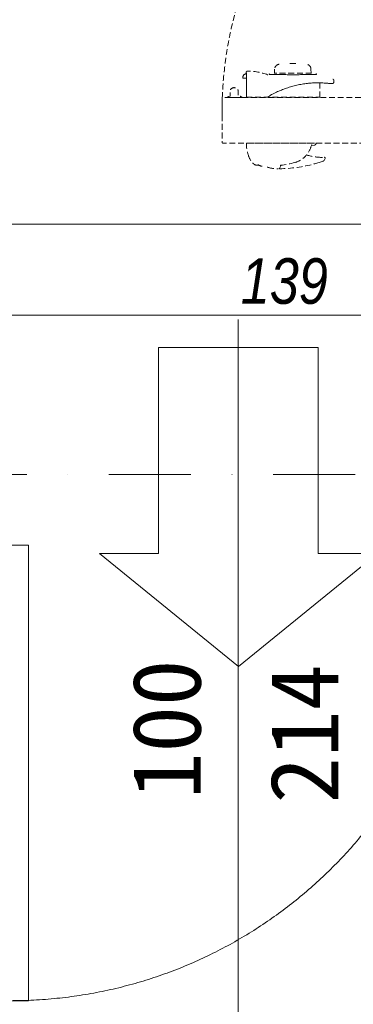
# Model space of a CAD drawing. Header units: millimetres. Extents: x -19278 to 18011, y -32369 to 41467.
# Tile 12 of 64: x -7061 to -6329, y 1727 to 3888. Entities that reach past the tile are written whole.
import ezdxf
from ezdxf.xclip import XClip

# ---------------------------------------------------------------- set-up
doc = ezdxf.new("R2010")
doc.units = ezdxf.units.MM
doc.header["$MEASUREMENT"] = 0
doc.header["$XCLIPFRAME"] = 0
doc.linetypes.add('DASHED', pattern=[19.05, 12.7, -6.35])
doc.linetypes.add('Kropki i Kreski', pattern=[360, 180, -90, 0, -90])
doc.layers.add('2D - Rysunki i Obrazki', color=7, linetype='Continuous')
doc.layers.add('PT.A.01_1_Drzwi ArchiCAD_Nr_pióra__3_Nr_pióra__24', color=7, linetype='Continuous', lineweight=18, true_color=0xff6600)
doc.layers.add('PT.A.01_1_Wnętrze - umeblowanie_Nr_pióra__70_Nr_pióra__3', color=7, linetype='Continuous', lineweight=18, true_color=0x00bfbf)
for name, color, linetype, lineweight in [('PT.A.01_1_Osie_Nr_pióra__101_Nr_pióra__252', 252, 'Continuous', 18), ('PT.A.01_1_Wnętrze - umeblowanie_Nr_pióra__101_Nr_pióra__252', 252, 'Continuous', 18), ('PT.A.01_1_Wymiarowanie_Nr_pióra__40_Nr_pióra__7', 7, 'Continuous', 18), ('PT.A.01_1_Znaczniki drzwi ArchiCADa_Nr_pióra__201_Nr_pióra__7', 7, 'Continuous', 18)]:
    doc.layers.add(name, color=color, linetype=linetype, lineweight=lineweight)
doc.styles.add('GENERATED_STYLE_1', font='txt')
doc.styles.add('GENERATED_STYLE_6', font='txt')

# ---------------------------------------------------------------- blocks, each defined once
blk = doc.blocks.new('Rysunek_1_1', base_point=(2114.4, 3072.6))
at = {"layer": 'PT.A.01_1_Drzwi ArchiCAD_Nr_pióra__3_Nr_pióra__24', "linetype": 'Continuous'}
for p, q in [((-7081.4, 2734.5), (-7041.4, 2734.5)), ((-7041.4, 2734.5), (-7041.4, 1734.5)), ((-7041.4, 1734.5), (-7081.4, 1734.5))]:
    blk.add_line(p, q, dxfattribs=at)
blk.add_arc((-7081.4, 2734.5), 1000, 270, 0, dxfattribs=at)
at = {"layer": 'PT.A.01_1_Osie_Nr_pióra__101_Nr_pióra__252', "linetype": 'Kropki i Kreski'}
blk.add_line((-18028.2, 2889.5), (370.6, 2889.5), dxfattribs=at)
at = {"layer": 'PT.A.01_1_Wnętrze - umeblowanie_Nr_pióra__101_Nr_pióra__252', "linetype": 'Continuous', "flags": 128}
blk.add_lwpolyline([(-6406, 3168.1), (-6756, 3168.1), (-6756, 2716), (-6886, 2716), (-6581, 2468.1), (-6276, 2716), (-6406, 2716)], close=True, dxfattribs=at)
at = {"layer": 'PT.A.01_1_Wnętrze - umeblowanie_Nr_pióra__70_Nr_pióra__3', "linetype": 'DASHED'}
for p, q in [((-6468.1, 3791.5), (-6455.2, 3791.5)), ((-6468.1, 3791.5), (-6455.2, 3791.5)), ((-6563.7, 3772), (-6563.7, 3770)), ((-6563.7, 3772), (-6563.7, 3770)), ((-6563.7, 3770), (-6563.2, 3770)), ((-6563.7, 3770), (-6563.2, 3770)), ((-6563.4, 3717.5), (-6563.2, 3769.1)), ((-6563.4, 3717.5), (-6563.2, 3769.1)), ((-6563.2, 3770), (-6563.2, 3770)), ((-6563.2, 3770), (-6563.2, 3769.8)), ((-6563.2, 3770), (-6563.2, 3770)), ((-6563.2, 3770), (-6563.2, 3769.8)), ((-6563.2, 3769.8), (-6563.2, 3769.6)), ((-6563.2, 3769.8), (-6563.2, 3769.6)), ((-6563.2, 3769.6), (-6563.2, 3769.2)), ((-6563.2, 3769.6), (-6563.2, 3769.2)), ((-6563.2, 3769.2), (-6563.2, 3769.1)), ((-6563.2, 3769.2), (-6563.2, 3769.1)), ((-6513.8, 3767.5), (-6513.9, 3767.5)), ((-6513.8, 3767.5), (-6513.9, 3767.5)), ((-6513.6, 3767.5), (-6513.8, 3767.5)), ((-6513.6, 3767.5), (-6513.8, 3767.5)), ((-6513.2, 3767.5), (-6513.6, 3767.5)), ((-6513.2, 3767.5), (-6513.6, 3767.5)), ((-6513.5, 3767.7), (-6513.5, 3767.5)), ((-6513.5, 3767.7), (-6513.5, 3767.5)), ((-6512.6, 3767.5), (-6513.2, 3767.5)), ((-6512.6, 3767.5), (-6513.2, 3767.5)), ((-6511.9, 3767.5), (-6512.6, 3767.5)), ((-6511.9, 3767.5), (-6512.6, 3767.5)), ((-6511, 3767.5), (-6511.9, 3767.5)), ((-6511, 3767.5), (-6511.9, 3767.5)), ((-6510, 3767.4), (-6511, 3767.5)), ((-6510, 3767.4), (-6511, 3767.5)), ((-6508.8, 3767.4), (-6510, 3767.4)), ((-6508.8, 3767.4), (-6510, 3767.4)), ((-6507.4, 3767.4), (-6508.8, 3767.4)), ((-6507.4, 3767.4), (-6508.8, 3767.4)), ((-6505.9, 3767.4), (-6507.4, 3767.4)), ((-6505.9, 3767.4), (-6507.4, 3767.4)), ((-6504.3, 3767.3), (-6505.9, 3767.4)), ((-6504.3, 3767.3), (-6505.9, 3767.4)), ((-6502.5, 3767.3), (-6504.3, 3767.3)), ((-6502.5, 3767.3), (-6504.3, 3767.3)), ((-6420.7, 3770.3), (-6502.7, 3770.3)), ((-6420.7, 3770.3), (-6502.7, 3770.3)), ((-6500.6, 3767.3), (-6502.5, 3767.3)), ((-6500.6, 3767.3), (-6502.5, 3767.3)), ((-6501.5, 3779.1), (-6501.7, 3770.3)), ((-6501.5, 3779.1), (-6501.7, 3770.3)), ((-6498.6, 3767.3), (-6500.6, 3767.3)), ((-6498.6, 3767.3), (-6500.6, 3767.3)), ((-6496.6, 3767.2), (-6498.6, 3767.3)), ((-6496.6, 3767.2), (-6498.6, 3767.3)), ((-6494.5, 3767.2), (-6496.6, 3767.2)), ((-6494.5, 3767.2), (-6496.6, 3767.2)), ((-6492.3, 3767.2), (-6494.5, 3767.2)), ((-6492.3, 3767.2), (-6494.5, 3767.2)), ((-6490.1, 3767.2), (-6492.3, 3767.2)), ((-6490.1, 3767.2), (-6492.3, 3767.2)), ((-6487.6, 3767.1), (-6490.1, 3767.2)), ((-6487.6, 3767.1), (-6490.1, 3767.2)), ((-6485, 3767.1), (-6487.6, 3767.1)), ((-6485, 3767.1), (-6487.6, 3767.1)), ((-6482.3, 3767.1), (-6485, 3767.1)), ((-6482.3, 3767.1), (-6485, 3767.1)), ((-6479.6, 3767.1), (-6482.3, 3767.1)), ((-6479.6, 3767.1), (-6482.3, 3767.1)), ((-6476.8, 3767.1), (-6479.6, 3767.1)), ((-6476.8, 3767.1), (-6479.6, 3767.1)), ((-6474, 3767), (-6476.8, 3767.1)), ((-6474, 3767), (-6476.8, 3767.1)), ((-6471.1, 3767), (-6474, 3767)), ((-6471.1, 3767), (-6474, 3767)), ((-6468.2, 3767), (-6471.1, 3767)), ((-6468.2, 3767), (-6471.1, 3767)), ((-6465.3, 3767), (-6468.2, 3767)), ((-6465.3, 3767), (-6468.2, 3767)), ((-6462.3, 3767), (-6465.3, 3767)), ((-6462.3, 3767), (-6465.3, 3767)), ((-6459.4, 3767), (-6462.3, 3767)), ((-6459.4, 3767), (-6462.3, 3767)), ((-6456.5, 3767), (-6459.4, 3767)), ((-6456.5, 3767), (-6459.4, 3767)), ((-6453.6, 3767), (-6456.5, 3767)), ((-6453.6, 3767), (-6456.5, 3767)), ((-6450.7, 3767), (-6453.6, 3767)), ((-6450.7, 3767), (-6453.6, 3767)), ((-6447.8, 3767), (-6450.7, 3767)), ((-6447.8, 3767), (-6450.7, 3767)), ((-6445, 3767.1), (-6447.8, 3767)), ((-6445, 3767.1), (-6447.8, 3767)), ((-6442.2, 3767.1), (-6445, 3767.1)), ((-6442.2, 3767.1), (-6445, 3767.1)), ((-6439.6, 3767.1), (-6442.2, 3767.1)), ((-6439.6, 3767.1), (-6442.2, 3767.1)), ((-6436.9, 3767.1), (-6439.6, 3767.1)), ((-6436.9, 3767.1), (-6439.6, 3767.1)), ((-6434.4, 3767.1), (-6436.9, 3767.1)), ((-6434.4, 3767.1), (-6436.9, 3767.1)), ((-6431.9, 3767.2), (-6434.4, 3767.1)), ((-6431.9, 3767.2), (-6434.4, 3767.1)), ((-6429.6, 3767.2), (-6431.9, 3767.2)), ((-6429.6, 3767.2), (-6431.9, 3767.2)), ((-6427.3, 3767.2), (-6429.6, 3767.2)), ((-6427.3, 3767.2), (-6429.6, 3767.2)), ((-6425.1, 3767.3), (-6427.3, 3767.2)), ((-6425.1, 3767.3), (-6427.3, 3767.2)), ((-6423.1, 3767.3), (-6425.1, 3767.3)), ((-6423.1, 3767.3), (-6425.1, 3767.3)), ((-6421.2, 3767.3), (-6423.1, 3767.3)), ((-6421.2, 3767.3), (-6423.1, 3767.3)), ((-6421.7, 3770.3), (-6421.8, 3779.1)), ((-6421.7, 3770.3), (-6421.8, 3779.1)), ((-6419.4, 3767.3), (-6421.2, 3767.3)), ((-6419.4, 3767.3), (-6421.2, 3767.3)), ((-6417.7, 3767.4), (-6419.4, 3767.3)), ((-6417.7, 3767.4), (-6419.4, 3767.3)), ((-6416.2, 3767.4), (-6417.7, 3767.4)), ((-6416.2, 3767.4), (-6417.7, 3767.4)), ((-6414.8, 3767.4), (-6416.2, 3767.4)), ((-6414.8, 3767.4), (-6416.2, 3767.4)), ((-6413.6, 3767.4), (-6414.8, 3767.4)), ((-6413.6, 3767.4), (-6414.8, 3767.4)), ((-6412.5, 3767.5), (-6413.6, 3767.4)), ((-6412.5, 3767.5), (-6413.6, 3767.4)), ((-6411.6, 3767.5), (-6412.5, 3767.5)), ((-6411.6, 3767.5), (-6412.5, 3767.5)), ((-6410.9, 3767.5), (-6411.6, 3767.5)), ((-6410.9, 3767.5), (-6411.6, 3767.5)), ((-6410.2, 3767.5), (-6410.9, 3767.5)), ((-6410.2, 3767.5), (-6410.9, 3767.5)), ((-6409.8, 3767.5), (-6410.2, 3767.5)), ((-6409.8, 3767.5), (-6410.2, 3767.5)), ((-6409.9, 3767.5), (-6409.9, 3767.7)), ((-6409.9, 3767.5), (-6409.9, 3767.7)), ((-6409.5, 3767.5), (-6409.8, 3767.5)), ((-6409.5, 3767.5), (-6409.8, 3767.5)), ((-6409.4, 3767.5), (-6409.5, 3767.5)), ((-6409.4, 3767.5), (-6409.5, 3767.5)), ((-6409.4, 3767.5), (-6409.4, 3767.5)), ((-6409.4, 3767.5), (-6409.4, 3767.5)), ((-6570.4, 3759.6), (-6563.2, 3759.6)), ((-6570.4, 3759.6), (-6563.2, 3759.6)), ((-6563.6, 3759), (-6563.6, 3717.5)), ((-6563.6, 3759), (-6563.2, 3759)), ((-6563.6, 3759), (-6563.6, 3717.5)), ((-6563.6, 3759), (-6563.2, 3759)), ((-6472.7, 3738.4), (-6469.9, 3739.3)), ((-6472.7, 3738.4), (-6469.9, 3739.3)), ((-6469.9, 3739.3), (-6467, 3740.1)), ((-6469.9, 3739.3), (-6467, 3740.1)), ((-6467, 3740.1), (-6464.2, 3741)), ((-6467, 3740.1), (-6464.2, 3741)), ((-6464.2, 3741), (-6461.3, 3741.8)), ((-6464.2, 3741), (-6461.3, 3741.8)), ((-6461.3, 3741.8), (-6458.4, 3742.5)), ((-6461.3, 3741.8), (-6458.4, 3742.5)), ((-6458.4, 3742.5), (-6455.6, 3743.2)), ((-6458.4, 3742.5), (-6455.6, 3743.2)), ((-6455.6, 3743.2), (-6452.7, 3743.9)), ((-6455.6, 3743.2), (-6452.7, 3743.9)), ((-6452.7, 3743.9), (-6449.8, 3744.5)), ((-6452.7, 3743.9), (-6449.8, 3744.5)), ((-6449.8, 3744.5), (-6447, 3745.1)), ((-6449.8, 3744.5), (-6447, 3745.1)), ((-6447, 3745.1), (-6444.1, 3745.6)), ((-6447, 3745.1), (-6444.1, 3745.6)), ((-6444.1, 3745.6), (-6441.3, 3746.1)), ((-6444.1, 3745.6), (-6441.3, 3746.1)), ((-6441.3, 3746.1), (-6438.4, 3746.6)), ((-6441.3, 3746.1), (-6438.4, 3746.6)), ((-6438.4, 3746.6), (-6435.5, 3747)), ((-6438.4, 3746.6), (-6435.5, 3747)), ((-6435.5, 3747), (-6432.7, 3747.4)), ((-6435.5, 3747), (-6432.7, 3747.4)), ((-6432.7, 3747.4), (-6429.8, 3747.8)), ((-6432.7, 3747.4), (-6429.8, 3747.8)), ((-6429.8, 3747.8), (-6427, 3748.1)), ((-6429.8, 3747.8), (-6427, 3748.1)), ((-6427, 3748.1), (-6424.1, 3748.3)), ((-6427, 3748.1), (-6424.1, 3748.3)), ((-6424.1, 3748.3), (-6421.3, 3748.6)), ((-6424.1, 3748.3), (-6421.3, 3748.6)), ((-6421.3, 3748.6), (-6418.5, 3748.8)), ((-6421.3, 3748.6), (-6418.5, 3748.8)), ((-6418.5, 3748.8), (-6415.6, 3748.9)), ((-6418.5, 3748.8), (-6415.6, 3748.9)), ((-6415.6, 3748.9), (-6412.8, 3749)), ((-6415.6, 3748.9), (-6412.8, 3749)), ((-6412.8, 3749), (-6409.9, 3749.1)), ((-6412.8, 3749), (-6409.9, 3749.1)), ((-6409.9, 3749.1), (-6407.1, 3749.1)), ((-6409.9, 3749.1), (-6407.1, 3749.1)), ((-6407.1, 3749.1), (-6404.3, 3749.1)), ((-6407.1, 3749.1), (-6404.3, 3749.1)), ((-6404.3, 3749.1), (-6401.5, 3749.1)), ((-6404.3, 3749.1), (-6401.5, 3749.1)), ((-6402.7, 3717.5), (-6402.4, 3749.1)), ((-6402.7, 3717.5), (-6402.4, 3749.1)), ((-6401.5, 3749.1), (-6398.7, 3749)), ((-6401.5, 3749.1), (-6398.7, 3749)), ((-6398.7, 3749), (-6395.9, 3748.9)), ((-6398.7, 3749), (-6395.9, 3748.9)), ((-6395.9, 3748.9), (-6393.1, 3748.7)), ((-6395.9, 3748.9), (-6393.1, 3748.7)), ((-6393.1, 3748.7), (-6390.3, 3748.5)), ((-6393.1, 3748.7), (-6390.3, 3748.5)), ((-6390.3, 3748.5), (-6387.5, 3748.2)), ((-6390.3, 3748.5), (-6387.5, 3748.2)), ((-6387.5, 3748.2), (-6387.3, 3748.2)), ((-6387.5, 3748.2), (-6387.3, 3748.2)), ((-6387.3, 3748.2), (-6386.4, 3748.1)), ((-6387.3, 3748.2), (-6386.4, 3748.1)), ((-6386.4, 3748.1), (-6385.5, 3748)), ((-6386.4, 3748.1), (-6385.5, 3748)), ((-6385.5, 3748), (-6384.6, 3748)), ((-6385.5, 3748), (-6384.6, 3748)), ((-6384.6, 3748), (-6383.7, 3747.9)), ((-6384.6, 3748), (-6383.7, 3747.9)), ((-6383.7, 3747.9), (-6382.9, 3747.8)), ((-6383.7, 3747.9), (-6382.9, 3747.8)), ((-6382.9, 3747.8), (-6382.1, 3747.8)), ((-6382.9, 3747.8), (-6382.1, 3747.8)), ((-6382.1, 3747.8), (-6381.3, 3747.7)), ((-6382.1, 3747.8), (-6381.3, 3747.7)), ((-6381.3, 3747.7), (-6380.5, 3747.6)), ((-6381.3, 3747.7), (-6380.5, 3747.6)), ((-6380.5, 3747.6), (-6379.8, 3747.6)), ((-6380.5, 3747.6), (-6379.8, 3747.6)), ((-6379.8, 3747.6), (-6379.1, 3747.6)), ((-6379.8, 3747.6), (-6379.1, 3747.6)), ((-6379.1, 3747.6), (-6378.4, 3747.5)), ((-6379.1, 3747.6), (-6378.4, 3747.5)), ((-6378.4, 3747.5), (-6377.8, 3747.5)), ((-6378.4, 3747.5), (-6377.8, 3747.5)), ((-6377.8, 3747.5), (-6377.2, 3747.5)), ((-6377.8, 3747.5), (-6377.2, 3747.5)), ((-6377.2, 3747.5), (-6376.7, 3747.5)), ((-6377.2, 3747.5), (-6376.7, 3747.5)), ((-6376.7, 3747.5), (-6376.1, 3747.5)), ((-6376.7, 3747.5), (-6376.1, 3747.5)), ((-6376.1, 3747.5), (-6375.7, 3747.5)), ((-6376.1, 3747.5), (-6375.7, 3747.5)), ((-6375.7, 3747.5), (-6375.2, 3747.5)), ((-6375.7, 3747.5), (-6375.2, 3747.5)), ((-6375.2, 3747.5), (-6374.8, 3747.6)), ((-6375.2, 3747.5), (-6374.8, 3747.6)), ((-6374.8, 3747.6), (-6374.4, 3747.6)), ((-6374.8, 3747.6), (-6374.4, 3747.6)), ((-6374.4, 3747.6), (-6374.1, 3747.7)), ((-6374.4, 3747.6), (-6374.1, 3747.7)), ((-6374.1, 3747.7), (-6373.7, 3747.8)), ((-6374.1, 3747.7), (-6373.7, 3747.8)), ((-6373.7, 3747.8), (-6373.5, 3747.9)), ((-6373.7, 3747.8), (-6373.5, 3747.9)), ((-6373.5, 3747.9), (-6373.3, 3748)), ((-6373.5, 3747.9), (-6373.3, 3748)), ((-6373.3, 3748), (-6373.2, 3748.1)), ((-6373.3, 3748), (-6373.2, 3748.1)), ((-6373.2, 3748.1), (-6373.1, 3748.2)), ((-6373.2, 3748.1), (-6373.1, 3748.2)), ((-6373.1, 3748.2), (-6372.9, 3748.4)), ((-6373.1, 3748.2), (-6372.9, 3748.4)), ((-6372.9, 3748.4), (-6372.7, 3748.7)), ((-6372.9, 3748.4), (-6372.7, 3748.7)), ((-6372.7, 3748.7), (-6372.5, 3748.9)), ((-6372.7, 3748.7), (-6372.5, 3748.9)), ((-6372.5, 3748.9), (-6372.3, 3749.1)), ((-6372.5, 3748.9), (-6372.3, 3749.1)), ((-6372.3, 3749.1), (-6372.2, 3749.3)), ((-6372.3, 3749.1), (-6372.2, 3749.3)), ((-6372.2, 3749.3), (-6372.1, 3749.4)), ((-6372.2, 3749.3), (-6372.1, 3749.4)), ((-6372.1, 3749.4), (-6372, 3749.5)), ((-6372.1, 3749.4), (-6372, 3749.5)), ((-6372, 3749.5), (-6371.9, 3749.5)), ((-6372, 3749.5), (-6371.9, 3749.5)), ((-6371.9, 3749.5), (-6371.9, 3749.6)), ((-6371.9, 3749.5), (-6371.9, 3749.6)), ((-6371.7, 3750.2), (-6371.7, 3754.2)), ((-6371.7, 3750.2), (-6371.7, 3754.2)), ((-6563.6, 3717.5), (-6402.7, 3717.5)), ((-6563.6, 3717.5), (-6402.7, 3717.5)), ((-6515, 3719.3), (-6516.2, 3718.6)), ((-6515, 3719.3), (-6516.2, 3718.6)), ((-6513.8, 3720), (-6515, 3719.3)), ((-6513.8, 3720), (-6515, 3719.3)), ((-6512.3, 3720.9), (-6513.8, 3720)), ((-6512.3, 3720.9), (-6513.8, 3720)), ((-6510.8, 3721.8), (-6512.3, 3720.9)), ((-6510.8, 3721.8), (-6512.3, 3720.9)), ((-6510.8, 3721.8), (-6509, 3722.9)), ((-6510.8, 3721.8), (-6509, 3722.9)), ((-6509, 3722.9), (-6508.8, 3723)), ((-6509, 3722.9), (-6508.8, 3723)), ((-6508.8, 3723), (-6508.2, 3723.3)), ((-6508.8, 3723), (-6508.2, 3723.3)), ((-6508.2, 3723.3), (-6507.8, 3723.5)), ((-6508.2, 3723.3), (-6507.8, 3723.5)), ((-6507.8, 3723.5), (-6506, 3724.4)), ((-6507.8, 3723.5), (-6506, 3724.4)), ((-6506, 3724.4), (-6503.3, 3725.8)), ((-6506, 3724.4), (-6503.3, 3725.8)), ((-6503.3, 3725.8), (-6500.6, 3727.2)), ((-6503.3, 3725.8), (-6500.6, 3727.2)), ((-6500.6, 3727.2), (-6497.8, 3728.5)), ((-6500.6, 3727.2), (-6497.8, 3728.5)), ((-6497.8, 3728.5), (-6495.1, 3729.7)), ((-6497.8, 3728.5), (-6495.1, 3729.7)), ((-6495.1, 3729.7), (-6492.3, 3730.9)), ((-6495.1, 3729.7), (-6492.3, 3730.9)), ((-6492.3, 3730.9), (-6489.6, 3732.1)), ((-6492.3, 3730.9), (-6489.6, 3732.1)), ((-6489.6, 3732.1), (-6486.8, 3733.3)), ((-6489.6, 3732.1), (-6486.8, 3733.3)), ((-6486.8, 3733.3), (-6484, 3734.4)), ((-6486.8, 3733.3), (-6484, 3734.4)), ((-6484, 3734.4), (-6481.2, 3735.4)), ((-6484, 3734.4), (-6481.2, 3735.4)), ((-6481.2, 3735.4), (-6478.4, 3736.4)), ((-6481.2, 3735.4), (-6478.4, 3736.4)), ((-6478.4, 3736.4), (-6475.5, 3737.4)), ((-6478.4, 3736.4), (-6475.5, 3737.4)), ((-6475.5, 3737.4), (-6472.7, 3738.4)), ((-6475.5, 3737.4), (-6472.7, 3738.4)), ((-6563.6, 3616.8), (-6410.6, 3616.8)), ((-6563.6, 3616.8), (-6410.6, 3616.8)), ((-6558.6, 3617), (-6414.3, 3617)), ((-6558.6, 3617), (-6558.6, 3616.8)), ((-6558.6, 3617), (-6414.3, 3617)), ((-6558.6, 3617), (-6558.6, 3616.8)), ((-6421, 3611.4), (-6414, 3612.6)), ((-6421, 3611.4), (-6414, 3612.6)), ((-6414.3, 3617), (-6414.4, 3616.8)), ((-6414.3, 3617), (-6414.4, 3616.8)), ((-6410.6, 3616.8), (-6410.8, 3615.6)), ((-6410.6, 3616.8), (-6410.8, 3615.6)), ((-6540.8, 3568.5), (-6536.6, 3568.5)), ((-6540.8, 3568.5), (-6536.6, 3568.5)), ((-6490.4, 3562.8), (-6487.3, 3568.2)), ((-6490.4, 3562.8), (-6487.3, 3568.2)), ((-6393.2, 3578.9), (-6390.9, 3582.7)), ((-6393.2, 3578.9), (-6390.9, 3582.7)), ((-6491.2, 3561.3), (-6490.4, 3562.8)), ((-6491.2, 3561.3), (-6490.4, 3562.8))]:
    blk.add_line(p, q, dxfattribs=at)
at = {"layer": 'PT.A.01_1_Wnętrze - umeblowanie_Nr_pióra__70_Nr_pióra__3', "linetype": 'DASHED', "flags": 128}
for points in [[(-6576.3, 3719), (-6576.3, 3718.5), (-6575.3, 3718.5, -0.175422), (-6573.3, 3717.8, -0.244753), (-6573.3, 3717.7), (-6573.3, 3717.3, -0.414214), (-6573.5, 3717), (-6601, 3717, -0.414214), (-6601.3, 3717.3), (-6601.3, 3717.7, -0.200685), (-6601.2, 3717.8), (-6600.7, 3718.2), (-6603.8, 3717.5), (-6603.9, 3718, -0.414214), (-6603.2, 3719.2), (-6599.3, 3720), (-6599.3, 3732.8, -0.649069), (-6581.3, 3732.5), (-6581.3, 3720), (-6577.3, 3720, -0.414214)], [(-6576.3, 3719), (-6576.3, 3718.5), (-6575.3, 3718.5, -0.175422), (-6573.3, 3717.8, -0.244753), (-6573.3, 3717.7), (-6573.3, 3717.3, -0.414214), (-6573.5, 3717), (-6601, 3717, -0.414214), (-6601.3, 3717.3), (-6601.3, 3717.7, -0.200685), (-6601.2, 3717.8), (-6600.7, 3718.2), (-6603.8, 3717.5), (-6603.9, 3718, -0.414214), (-6603.2, 3719.2), (-6599.3, 3720), (-6599.3, 3732.8, -0.649069), (-6581.3, 3732.5), (-6581.3, 3720), (-6577.3, 3720, -0.414214)], [(-5836.4, 3716.2, 0.414214), (-5837.2, 3717), (-6615.6, 3717, 0.414214), (-6616.4, 3716.2), (-6616.4, 3617.8, 0.414814), (-6615.6, 3617), (-5837.2, 3617, 0.414814), (-5836.4, 3617.8)], [(-5836.4, 3716.2, 0.414214), (-5837.2, 3717), (-6615.6, 3717, 0.414214), (-6616.4, 3716.2), (-6616.4, 3617.8, 0.414814), (-6615.6, 3617), (-5837.2, 3617, 0.414814), (-5836.4, 3617.8)]]:
    blk.add_lwpolyline(points, format="xyb", close=True, dxfattribs=at)
for points in [[(-6431.4, 3590.9), (-6430.3, 3590.5), (-6428.5, 3589.9), (-6426.5, 3589.3), (-6424.5, 3588.8), (-6422.1, 3588.2), (-6420.5, 3587.8), (-6418.7, 3587.5), (-6416.8, 3587.1), (-6415.1, 3586.8), (-6413.3, 3586.5), (-6411.3, 3586.3), (-6409.9, 3586.1), (-6408.9, 3586)], [(-6431.4, 3590.9), (-6430.3, 3590.5), (-6428.5, 3589.9), (-6426.5, 3589.3), (-6424.5, 3588.8), (-6422.1, 3588.2), (-6420.5, 3587.8), (-6418.7, 3587.5), (-6416.8, 3587.1), (-6415.1, 3586.8), (-6413.3, 3586.5), (-6411.3, 3586.3), (-6409.9, 3586.1), (-6408.9, 3586)], [(-6489.4, 3567.8), (-6489.4, 3567.8), (-6489.3, 3567.9), (-6489.3, 3567.9), (-6489.2, 3567.9), (-6489.1, 3567.9), (-6488.9, 3568), (-6488.6, 3568)], [(-6489.4, 3567.8), (-6489.4, 3567.8), (-6489.3, 3567.9), (-6489.3, 3567.9), (-6489.2, 3567.9), (-6489.1, 3567.9), (-6488.9, 3568), (-6488.6, 3568)], [(-6395.4, 3577.1), (-6395.3, 3577.1), (-6395, 3577.2), (-6394.7, 3577.4), (-6394.5, 3577.5), (-6394.3, 3577.6), (-6394.1, 3577.8), (-6393.9, 3578), (-6393.7, 3578.2), (-6393.5, 3578.4), (-6393.3, 3578.6), (-6393.2, 3578.9)], [(-6395.4, 3577.1), (-6395.3, 3577.1), (-6395, 3577.2), (-6394.7, 3577.4), (-6394.5, 3577.5), (-6394.3, 3577.6), (-6394.1, 3577.8), (-6393.9, 3578), (-6393.7, 3578.2), (-6393.5, 3578.4), (-6393.3, 3578.6), (-6393.2, 3578.9)], [(-6517.1, 3564.4), (-6516.9, 3564.2), (-6516.8, 3564), (-6516.7, 3563.9), (-6516.5, 3563.7), (-6516.4, 3563.6), (-6516.2, 3563.5), (-6516, 3563.4), (-6515.8, 3563.3)], [(-6517.1, 3564.4), (-6516.9, 3564.2), (-6516.8, 3564), (-6516.7, 3563.9), (-6516.5, 3563.7), (-6516.4, 3563.6), (-6516.2, 3563.5), (-6516, 3563.4), (-6515.8, 3563.3)]]:
    blk.add_lwpolyline(points, dxfattribs=at)
at = {"layer": 'PT.A.01_1_Wnętrze - umeblowanie_Nr_pióra__70_Nr_pióra__3', "linetype": 'DASHED'}
for centre, radius, start, end in [((-5805.4, 3689.5), 811.3, 88.463, 181.4253), ((-5805.4, 3689.5), 811.3, 88.463, 181.4253), ((-6490.5, 3778.9), 11, 96.4294, 179), ((-6490.5, 3778.9), 11, 96.4294, 179), ((-6432.8, 3778.9), 11, 1, 83.5706), ((-6432.8, 3778.9), 11, 1, 83.5706), ((-6562.9, 3760.6), 8.5, 91.6226, 180), ((-6562.9, 3760.6), 8.5, 91.6226, 180), ((-6570.4, 3760.6), 1, 180, 270), ((-6570.4, 3760.6), 1, 180, 270), ((-6560.7, 3772), 3, 88.7555, 179.5), ((-6560.7, 3772), 3, 88.7555, 179.5), ((-6563.7, 3635), 140, 70.5019, 88.7555), ((-6563.7, 3635), 140, 70.5019, 88.7555), ((-6516.6, 3767.9), 1, 250.8033, 282.8377), ((-6516.6, 3767.9), 1, 250.8033, 282.8377), ((-6512.3, 3767.7), 1.2, 99.1221, 180), ((-6512.3, 3767.7), 1.2, 99.1221, 180), ((-6502.7, 3769.8), 0.5, 90, 96.8878), ((-6502.7, 3769.8), 0.5, 90, 96.8878), ((-6420.7, 3769.8), 0.5, 83.1122, 90), ((-6420.7, 3769.8), 0.5, 83.1122, 90), ((-6411.1, 3767.7), 1.2, 360, 80.8779), ((-6411.1, 3767.7), 1.2, 360, 80.8779), ((-6374.7, 3754.2), 3, 359.9247, 69.3857), ((-6374.7, 3754.2), 3, 359.9247, 69.3857), ((-6373.8, 3748.9), 0.994, 313.1622, 318.2844), ((-6373.8, 3748.9), 0.994, 313.1622, 318.2844), ((-6372.7, 3750.2), 1, 318.5596, 337.4387), ((-6372.7, 3750.2), 1, 318.5596, 337.4387), ((-6372.7, 3750.2), 1, 337.4387, 360), ((-6372.7, 3750.2), 1, 337.4387, 360), ((-6473.6, 3617.6), 90, 180.5, 198), ((-6473.6, 3617.6), 90, 180.5, 198), ((-6487.2, 3630.4), 68.9, 337.169, 346.1485), ((-6487.2, 3630.4), 68.9, 337.169, 346.1485), ((-6414.7, 3616.5), 4, 279.8416, 346.98), ((-6414.7, 3616.5), 4, 279.8416, 346.98), ((-6516.4, 3603.7), 45, 198, 226.6532), ((-6516.4, 3603.7), 45, 198, 226.6532), ((-6470.2, 3622.7), 50.2, 285.7072, 337.7388), ((-6470.2, 3622.7), 50.2, 285.7072, 337.7388), ((-6541.1, 3577.5), 9.02, 226.6763, 271.4795), ((-6541.1, 3577.5), 9.02, 226.6763, 271.4795), ((-6496.8, 3636.3), 78.7, 238.0399, 240.16), ((-6496.8, 3636.3), 78.7, 238.0399, 240.16), ((-6527, 3583.4), 17.7, 239.8398, 262.714), ((-6527, 3583.4), 17.7, 239.8398, 262.714), ((-6493.7, 3860.5), 300, 270.5481, 285.2579), ((-6493.7, 3860.5), 300, 270.5481, 285.2579), ((-6517.5, 3798), 231.8, 277.1545, 285.214), ((-6517.5, 3798), 231.8, 277.1545, 285.214), ((-6493.7, 3860.7), 300.1, 285.2584, 287.4201), ((-6493.7, 3860.7), 300.1, 285.2584, 287.4201), ((-6399.2, 3685.5), 100, 264.3898, 273.5902), ((-6399.2, 3685.5), 100, 264.3898, 273.5902), ((-6492.5, 3856.9), 296.1, 287.4095, 289.122), ((-6492.5, 3856.9), 296.1, 287.4095, 289.122), ((-6392.7, 3583.7), 2, 330.0458, 96.6991), ((-6392.7, 3583.7), 2, 330.0458, 96.6991), ((-6493.6, 3650.5), 90, 255.6725, 269.8155), ((-6493.6, 3650.5), 90, 255.6725, 269.8155), ((-6493.9, 3561), 0.5, 269.8178, 329.9955), ((-6493.9, 3561), 0.5, 269.8178, 329.9955), ((-6490.8, 3561), 0.5, 150, 270.5491), ((-6490.8, 3561), 0.5, 150, 270.5491)]:
    blk.add_arc(centre, radius, start, end, dxfattribs=at)
at = {"layer": 'PT.A.01_1_Wymiarowanie_Nr_pióra__40_Nr_pióra__7', "linetype": 'Continuous'}
for p, q in [((-3351.4, 3439.2), (-7236.4, 3439.2)), ((-3351.4, 3439.2), (-7236.4, 3439.2)), ((-3351.4, 3439.2), (-7236.4, 3439.2)), ((-5851.4, 3239.2), (-7236.4, 3239.2)), ((-5851.4, 3239.2), (-7236.4, 3239.2))]:
    blk.add_line(p, q, dxfattribs=at)
at = {"layer": 'PT.A.01_1_Znaczniki drzwi ArchiCADa_Nr_pióra__201_Nr_pióra__7', "linetype": 'Continuous'}
blk.add_line((-6581.4, 1629.5), (-6581.4, 3229.5), dxfattribs=at)
at = {"layer": 'PT.A.01_1_Wymiarowanie_Nr_pióra__40_Nr_pióra__7', "linetype": 'Continuous', "insert": (-6575.9, 3262.6), "char_height": 100, "attachment_point": 7, "style": 'GENERATED_STYLE_6'}
blk.add_mtext('\\A1;{\\fArial Narrow|b0|i1|c238|p34;139}', dxfattribs=at)
at = {"layer": 'PT.A.01_1_Znaczniki drzwi ArchiCADa_Nr_pióra__201_Nr_pióra__7', "linetype": 'Continuous', "char_height": 150, "attachment_point": 7, "rotation": 90, "style": 'GENERATED_STYLE_1'}
for s, insert in [('\\A1;{\\fMS Gothic|b0|i0|c238|p49;100}', (-6661.5, 2177.1)), ('\\A1;{\\fMS Gothic|b0|i0|c238|p49;214}', (-6361.5, 2167.2))]:
    blk.add_mtext(s, dxfattribs=dict(at, insert=insert))

msp = doc.modelspace()

# ---------------------------------------------------------------- block references
at = {"layer": '2D - Rysunki i Obrazki', "color": 151, "linetype": 'Continuous', "lineweight": 13, "true_color": 0x80c2ff}
ref = msp.add_blockref('Rysunek_1_1', (2114.4, 3072.6), dxfattribs=at)
XClip(ref).set_block_clipping_path([(-11177.5234049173, -36557.2258517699), (29952.3944637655, -28108.1790241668), (15406.2423630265, 42702.4169420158), (-25723.6755056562, 34253.3701144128)])

doc.saveas('drawing.dxf')
